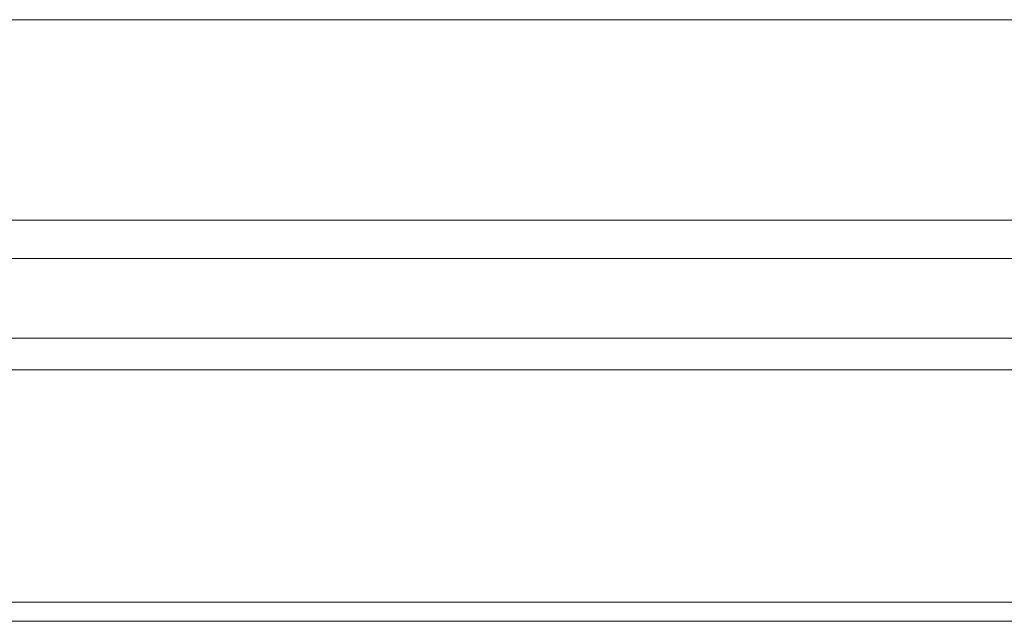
# Model space of a CAD drawing. Header units: millimetres. Extents: x -2233 to 65662, y -50530 to 6847.
# Tile 197 of 222: x 1582 to 1736, y -34603 to -34508. Entities that reach past the tile are written whole.
import ezdxf

# ---------------------------------------------------------------- set-up
doc = ezdxf.new("R2010")
doc.units = ezdxf.units.MM
doc.layers.add('frontal_secador', color=7, linetype='Continuous', lineweight=0)

msp = doc.modelspace()

# ---------------------------------------------------------------- linework, layer by layer
at = {"layer": 'frontal_secador'}
for p, q in [((1325, -34508.5), (2125, -34508.5)), ((1400, -34540), (2200, -34540)), ((1400, -34546), (2200, -34546)), ((1325, -34558.5), (2125, -34558.5)), ((1325, -34563.5), (2125, -34563.5)), ((1400, -34600), (1790, -34600)), ((1400, -34603), (1790, -34603))]:
    msp.add_line(p, q, dxfattribs=at)

doc.saveas('drawing.dxf')
